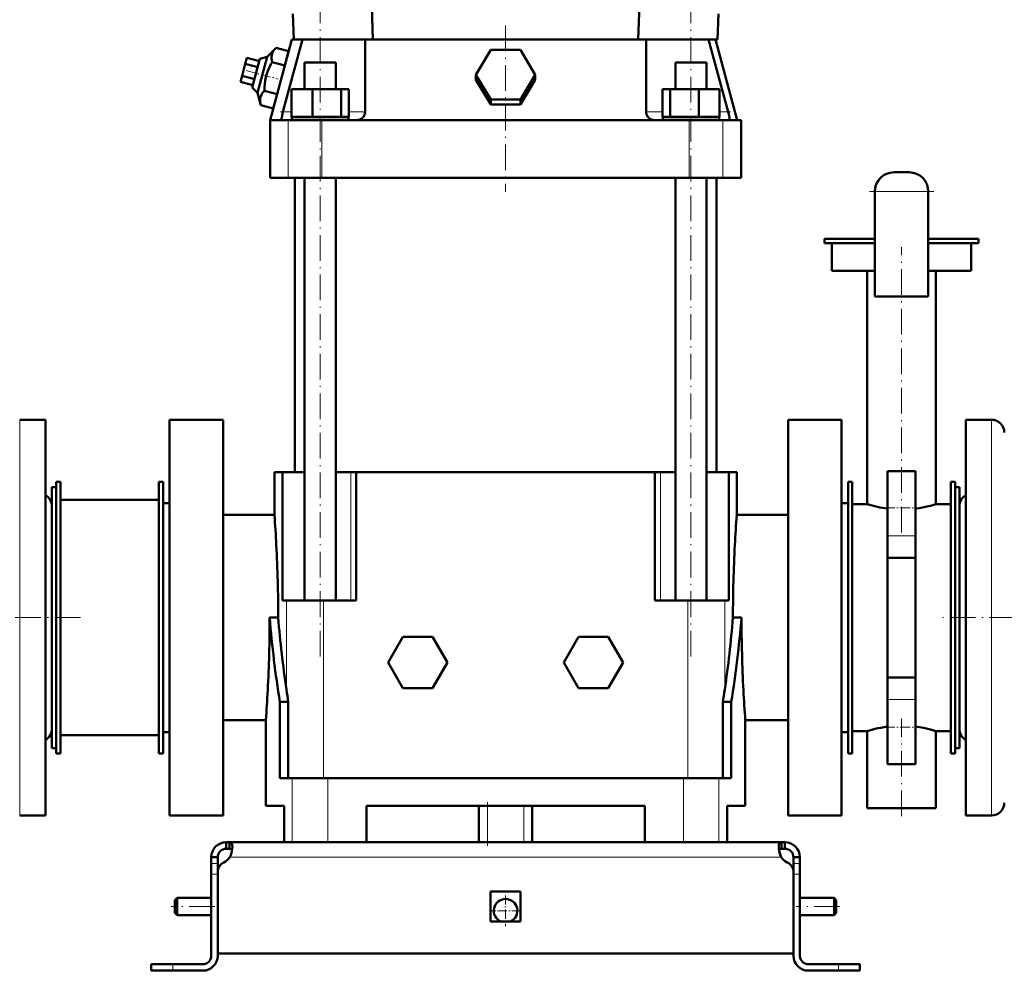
# Model space of a CAD drawing. Extents: x -1976 to 2357, y -1844 to 653.
# Tile 51 of 56: x 1609 to 2069, y -355 to 90. Entities that reach past the tile are written whole.
import ezdxf

# ---------------------------------------------------------------- set-up
doc = ezdxf.new("R2010")
doc.units = 0
doc.linetypes.add('DASHDOT', pattern=[18.5, 12, -3, 0.5, -3])

msp = doc.modelspace()

# ---------------------------------------------------------------- linework, layer by layer
at = {"color": 7, "lineweight": 50}
for p, q in [((1774.29, 80.82), (1767.79, 268.82)), ((1898.29, 80.82), (1904.79, 268.82)), ((1737.29, 80.82), (1736.88, 92.82)), ((1935.29, 80.82), (1935.71, 92.82)), ((1736.39, 80.82), (1726.29, 43.12)), ((1732.27, 47.02), (1741.43, 80.82)), ((1736.39, 80.82), (1741.43, 80.82)), ((1741.43, 80.82), (1749.67, 80.82)), ((1749.67, 80.82), (1770.67, 80.82)), ((1770.67, 80.82), (1774.29, 80.82)), ((1770.67, 80.82), (1770.67, 47.02)), ((1808.51, 80.82), (1774.29, 80.82)), ((1808.51, 80.82), (1864.07, 80.82)), ((1898.29, 80.82), (1864.07, 80.82)), ((1898.29, 80.82), (1901.91, 80.82)), ((1901.91, 80.82), (1922.91, 80.82)), ((1901.91, 47.02), (1901.91, 80.82)), ((1922.91, 80.82), (1931.15, 80.82)), ((1931.15, 80.82), (1934.37, 80.82)), ((1931.15, 80.82), (1940.31, 47.02)), ((1944.47, 43.12), (1934.37, 80.82)), ((1935.29, 80.82), (1934.37, 80.82)), ((1724.91, 72.73), (1729.05, 76.92)), ((1734.93, 75.35), (1729.05, 76.92)), ((1734.93, 75.35), (1733.14, 68.66)), ((1822.43, 64.3), (1829.36, 75.89)), ((1829.36, 75.89), (1843.22, 75.89)), ((1843.22, 75.89), (1850.15, 64.3)), ((1714.7, 69.41), (1713.21, 63.84)), ((1715.45, 72.2), (1714.7, 69.41)), ((1720.5, 67.86), (1714.7, 69.41)), ((1721.25, 70.65), (1715.45, 72.2)), ((1721.56, 71.83), (1717.94, 58.31)), ((1720.39, 55.86), (1724.91, 72.73)), ((1721.56, 71.83), (1724.91, 72.73)), ((1733.14, 68.66), (1727.26, 70.23)), ((1742.37, 70.12), (1744.51, 70.12)), ((1742.37, 57.62), (1742.37, 70.12)), ((1744.51, 70.12), (1756.97, 70.12)), ((1756.97, 57.62), (1756.97, 70.12)), ((1915.61, 70.12), (1928.07, 70.12)), ((1915.61, 57.62), (1915.61, 70.12)), ((1928.07, 70.12), (1930.21, 70.12)), ((1930.21, 57.62), (1930.21, 70.12)), ((1733.14, 68.66), (1729.55, 55.27)), ((1713.21, 63.84), (1712.46, 61.05)), ((1718.26, 59.5), (1712.46, 61.05)), ((1719, 62.28), (1713.21, 63.84)), ((1829.36, 52.7), (1822.43, 64.3)), ((1822.43, 61.97), (1822.43, 64.3)), ((1829.36, 50.38), (1822.43, 61.97)), ((1850.15, 64.3), (1843.22, 52.7)), ((1850.15, 61.97), (1843.22, 50.38)), ((1850.15, 61.97), (1850.15, 64.3)), ((1720.39, 55.86), (1717.94, 58.31)), ((1721.88, 50.16), (1720.39, 55.86)), ((1729.55, 55.27), (1723.67, 56.85)), ((1729.55, 55.27), (1727.76, 48.58)), ((1736.29, 57.62), (1746.08, 57.62)), ((1736.29, 44.62), (1736.29, 57.62)), ((1746.08, 44.62), (1746.08, 57.62)), ((1746.08, 57.62), (1759.47, 57.62)), ((1759.47, 44.62), (1759.47, 57.62)), ((1759.47, 57.62), (1763.06, 57.62)), ((1763.06, 44.62), (1763.06, 57.62)), ((1909.53, 57.62), (1913.11, 57.62)), ((1909.53, 44.62), (1909.53, 57.62)), ((1913.11, 57.62), (1926.5, 57.62)), ((1913.11, 44.62), (1913.11, 57.62)), ((1926.5, 57.62), (1936.3, 57.62)), ((1926.5, 44.62), (1926.5, 57.62)), ((1936.3, 44.62), (1936.3, 57.62)), ((1843.22, 52.7), (1829.36, 52.7)), ((1829.36, 50.38), (1829.36, 52.7)), ((1843.22, 50.38), (1843.22, 52.7)), ((1727.76, 48.58), (1721.88, 50.16)), ((1843.22, 50.38), (1829.36, 50.38)), ((1731.82, 43.12), (1726.29, 43.12)), ((1726.29, 43.12), (1726.29, 16.12)), ((1731.7, 44.26), (1731.68, 44.15)), ((1734.74, 43.12), (1731.82, 43.12)), ((1750.46, 43.12), (1734.74, 43.12)), ((1746.08, 44.62), (1736.29, 44.62)), ((1749.67, 44.42), (1736.47, 44.42)), ((1736.47, 43.12), (1736.47, 44.42)), ((1742.37, 44.42), (1742.37, 44.62)), ((1759.47, 44.62), (1746.08, 44.62)), ((1762.87, 44.42), (1749.67, 44.42)), ((1766.77, 43.12), (1750.46, 43.12)), ((1756.97, 44.42), (1756.97, 44.62)), ((1763.06, 44.62), (1759.47, 44.62)), ((1762.87, 43.12), (1762.87, 44.42)), ((1905.81, 43.12), (1766.77, 43.12)), ((1769.41, 44.15), (1769.53, 44.26)), ((1903.05, 44.26), (1903.17, 44.15)), ((1922.12, 43.12), (1905.81, 43.12)), ((1913.11, 44.62), (1909.53, 44.62)), ((1936.11, 44.42), (1909.71, 44.42)), ((1909.71, 43.12), (1909.71, 44.42)), ((1926.5, 44.62), (1913.11, 44.62)), ((1915.61, 44.42), (1915.61, 44.62)), ((1937.84, 43.12), (1922.12, 43.12)), ((1936.3, 44.62), (1926.5, 44.62)), ((1930.21, 44.42), (1930.21, 44.62)), ((1936.11, 44.42), (1936.11, 43.12)), ((1940.76, 43.12), (1937.84, 43.12)), ((1944.47, 43.12), (1940.76, 43.12)), ((1940.9, 44.15), (1940.89, 44.26)), ((1946.29, 43.12), (1944.47, 43.12)), ((1946.29, 43.12), (1946.29, 16.12)), ((2017.79, 18.73), (2024.79, 18.73)), ((1734.74, 16.12), (1726.29, 16.12)), ((1750.46, 16.12), (1734.74, 16.12)), ((1737.79, 16.12), (1737.79, -121.38)), ((1742.37, -181.38), (1742.37, 16.12)), ((1922.12, 16.12), (1750.46, 16.12)), ((1756.97, -181.38), (1756.97, 16.12)), ((1915.61, -181.38), (1915.61, 16.12)), ((1937.84, 16.12), (1922.12, 16.12)), ((1930.21, -181.38), (1930.21, 16.12)), ((1934.79, -121.38), (1934.79, 16.12)), ((1946.29, 16.12), (1937.84, 16.12)), ((2008.79, 9.73), (2008.79, -39.27)), ((2033.79, 9.73), (2033.79, -39.27)), ((2008.79, -12.38), (1985.29, -12.38)), ((1985.29, -14.38), (1985.29, -12.38)), ((2057.29, -12.38), (2033.79, -12.38)), ((2057.29, -14.38), (2057.29, -12.38)), ((2008.79, -14.38), (1985.29, -14.38)), ((1988.79, -27.38), (1988.79, -14.38)), ((2057.29, -14.38), (2033.79, -14.38)), ((2053.79, -27.38), (2053.79, -14.38)), ((2008.79, -27.38), (1988.79, -27.38)), ((2005.29, -136.38), (2005.29, -27.38)), ((2053.79, -27.38), (2033.79, -27.38)), ((2037.29, -136.38), (2037.29, -27.38)), ((2008.79, -39.27), (2033.79, -39.27)), ((1621.29, -96.88), (1609.29, -96.88)), ((1621.29, -96.88), (1621.29, -145.04)), ((1679.29, -96.88), (1679.29, -189.38)), ((1679.29, -96.88), (1704.29, -96.88)), ((1704.29, -96.88), (1704.29, -189.38)), ((1968.29, -189.38), (1968.29, -96.88)), ((1993.29, -96.88), (1968.29, -96.88)), ((1993.29, -189.38), (1993.29, -96.88)), ((2051.29, -233.73), (2051.29, -96.88)), ((2051.29, -96.88), (2063.29, -96.88)), ((1728.29, -121.38), (1732.06, -121.38)), ((1728.29, -121.38), (1728.29, -141.38)), ((1742.37, -121.38), (1732.06, -121.38)), ((1732.06, -181.38), (1732.06, -121.38)), ((1763.95, -121.38), (1756.97, -121.38)), ((1766.51, -121.38), (1763.95, -121.38)), ((1766.51, -181.38), (1766.51, -121.38)), ((1766.51, -121.38), (1900.24, -121.38)), ((1900.24, -121.38), (1906.07, -121.38)), ((1906.07, -181.38), (1906.07, -121.38)), ((1908.64, -121.38), (1906.07, -121.38)), ((1915.61, -121.38), (1908.64, -121.38)), ((1940.52, -121.38), (1930.21, -121.38)), ((1940.52, -181.38), (1940.52, -121.38)), ((1940.52, -121.38), (1944.29, -121.38)), ((1944.29, -141.38), (1944.29, -121.38)), ((2014.79, -151.12), (2014.79, -120.88)), ((2014.79, -120.88), (2027.79, -120.88)), ((2027.79, -151.12), (2027.79, -120.88)), ((1624.29, -218.63), (1624.29, -128.38)), ((1624.29, -128.38), (1626.29, -128.38)), ((1626.29, -125.88), (1628.29, -125.88)), ((1626.29, -252.88), (1626.29, -125.88)), ((1628.29, -252.88), (1628.29, -125.88)), ((1674.29, -125.88), (1676.29, -125.88)), ((1674.29, -252.88), (1674.29, -125.88)), ((1676.29, -252.88), (1676.29, -125.88)), ((1998.29, -125.88), (1996.29, -125.88)), ((1996.29, -125.88), (1996.29, -252.88)), ((1998.29, -125.88), (1998.29, -252.88)), ((2046.29, -125.88), (2044.29, -125.88)), ((2044.29, -125.88), (2044.29, -252.88)), ((2046.29, -125.88), (2046.29, -252.88)), ((2046.29, -128.38), (2046.29, -160.14)), ((2048.29, -128.38), (2046.29, -128.38)), ((2048.29, -128.38), (2048.29, -160.14)), ((1628.29, -244.38), (1628.29, -134.38)), ((1628.29, -134.38), (1674.29, -134.38)), ((1679.29, -135.88), (1676.29, -135.88)), ((1676.29, -135.88), (1676.29, -242.88)), ((1996.29, -135.88), (1993.29, -135.88)), ((1998.29, -136.38), (2005.29, -136.38)), ((1998.29, -136.38), (1998.29, -242.38)), ((2037.29, -136.38), (2044.29, -136.38)), ((2048.29, -214.31), (2048.29, -137.38)), ((1728.29, -141.38), (1704.29, -141.38)), ((1968.29, -141.38), (1944.29, -141.38)), ((1621.29, -145.04), (1621.29, -281.88)), ((2014.79, -151.12), (2014.79, -161.38)), ((2027.79, -151.12), (2027.79, -161.38)), ((2046.29, -160.14), (2046.29, -250.38)), ((2048.29, -160.14), (2048.29, -250.38)), ((2027.79, -161.38), (2014.79, -161.38)), ((2014.79, -161.38), (2014.79, -217.39)), ((2027.79, -161.38), (2027.79, -217.39)), ((1733.9, -181.38), (1732.06, -181.38)), ((1751.19, -181.38), (1733.9, -181.38)), ((1766.51, -181.38), (1751.19, -181.38)), ((1921.39, -181.38), (1906.07, -181.38)), ((1938.68, -181.38), (1921.39, -181.38)), ((1940.52, -181.38), (1938.68, -181.38)), ((1679.29, -189.38), (1679.29, -281.88)), ((1704.29, -189.38), (1704.29, -281.88)), ((1726.06, -189.38), (1726.08, -189.38)), ((1729.48, -189.38), (1726.08, -189.38)), ((1729.48, -189.38), (1730.07, -189.42)), ((1730.07, -189.42), (1730.07, -189.38)), ((1942.51, -189.38), (1942.51, -189.42)), ((1942.51, -189.42), (1943.11, -189.38)), ((1943.11, -189.38), (1946.5, -189.38)), ((1946.5, -189.38), (1946.52, -189.38)), ((1968.29, -281.88), (1968.29, -189.38)), ((1993.29, -281.88), (1993.29, -189.38)), ((1788.36, -198.38), (1781.43, -210.38)), ((1802.22, -198.38), (1788.36, -198.38)), ((1809.15, -210.38), (1802.22, -198.38)), ((1863.43, -210.38), (1870.36, -198.38)), ((1870.36, -198.38), (1884.22, -198.38)), ((1884.22, -198.38), (1891.15, -210.38)), ((1781.43, -210.38), (1788.36, -222.38)), ((1802.22, -222.38), (1809.15, -210.38)), ((1870.36, -222.38), (1863.43, -210.38)), ((1891.15, -210.38), (1884.22, -222.38)), ((2048.29, -241.38), (2048.29, -214.31)), ((1624.29, -250.38), (1624.29, -218.63)), ((2027.79, -217.39), (2014.79, -217.39)), ((2014.79, -217.39), (2014.79, -227.65)), ((2027.79, -217.39), (2027.79, -227.65)), ((1788.36, -222.38), (1802.22, -222.38)), ((1884.22, -222.38), (1870.36, -222.38)), ((1730.82, -264.38), (1730.82, -228.82)), ((1734.78, -228.82), (1730.82, -228.82)), ((1734.78, -264.38), (1734.78, -228.82)), ((1937.8, -264.38), (1937.8, -228.82)), ((1937.8, -228.82), (1941.76, -228.82)), ((1941.76, -264.38), (1941.76, -228.82)), ((2014.79, -257.88), (2014.79, -227.65)), ((2027.79, -257.88), (2027.79, -227.65)), ((2051.29, -281.88), (2051.29, -233.73)), ((1704.29, -237.38), (1724.29, -237.38)), ((1724.29, -277.38), (1724.29, -237.38)), ((1948.29, -237.38), (1968.29, -237.38)), ((1948.29, -277.38), (1948.29, -237.38)), ((1676.29, -242.88), (1679.29, -242.88)), ((1993.29, -242.88), (1996.29, -242.88)), ((2005.29, -242.38), (1998.29, -242.38)), ((2005.29, -242.38), (2005.64, -242.28)), ((2005.29, -278.38), (2005.29, -242.38)), ((2044.29, -242.38), (2037.29, -242.38)), ((2037.29, -278.38), (2037.29, -242.38)), ((1674.29, -244.38), (1628.29, -244.38)), ((1624.29, -250.38), (1626.29, -250.38)), ((1626.29, -252.88), (1628.29, -252.88)), ((1674.29, -252.88), (1676.29, -252.88)), ((1998.29, -252.88), (1996.29, -252.88)), ((2046.29, -252.88), (2044.29, -252.88)), ((2048.29, -250.38), (2046.29, -250.38)), ((2014.79, -257.88), (2027.79, -257.88)), ((1730.82, -264.38), (1736.64, -264.38)), ((1736.64, -264.38), (1753.24, -264.38)), ((1753.24, -264.38), (1919.34, -264.38)), ((1919.34, -264.38), (1935.94, -264.38)), ((1935.94, -264.38), (1941.76, -264.38)), ((1732.8, -277.38), (1724.29, -277.38)), ((1732.8, -277.38), (1732.8, -294.38)), ((1771.29, -294.38), (1771.29, -277.38)), ((1901.29, -277.38), (1771.29, -277.38)), ((1823.79, -294.38), (1823.79, -277.38)), ((1848.79, -294.38), (1848.79, -277.38)), ((1901.29, -277.38), (1901.29, -294.38)), ((1939.78, -277.38), (1939.78, -294.38)), ((1948.29, -277.38), (1939.78, -277.38)), ((1939.78, -294.38), (1939.78, -277.38)), ((2005.64, -278.38), (2005.29, -278.38)), ((2021.29, -278.38), (2005.64, -278.38)), ((2037.29, -278.38), (2021.29, -278.38)), ((1621.29, -281.88), (1609.29, -281.88)), ((1679.29, -281.88), (1704.29, -281.88)), ((1993.29, -281.88), (1968.29, -281.88)), ((2051.29, -281.88), (2063.29, -281.88)), ((1705.79, -294.38), (1707.33, -294.38)), ((1705.79, -294.38), (1705.79, -297.38)), ((1707.33, -294.38), (1707.33, -297.38)), ((1707.33, -294.38), (1836.29, -294.38)), ((1736.64, -294.38), (1732.8, -294.38)), ((1753.24, -294.38), (1736.64, -294.38)), ((1771.29, -294.38), (1753.24, -294.38)), ((1965.26, -294.38), (1836.29, -294.38)), ((1919.34, -294.38), (1901.29, -294.38)), ((1935.94, -294.38), (1919.34, -294.38)), ((1939.78, -294.38), (1935.94, -294.38)), ((1965.26, -294.38), (1965.26, -297.38)), ((1966.79, -294.38), (1965.26, -294.38)), ((1966.79, -294.38), (1966.79, -297.38)), ((1705.79, -297.38), (1707.33, -297.38)), ((1966.79, -297.38), (1965.26, -297.38)), ((1698.79, -301.38), (1701.79, -301.38)), ((1698.79, -301.38), (1698.79, -304.35)), ((1701.79, -304.35), (1701.79, -301.38)), ((1970.79, -301.38), (1970.79, -304.35)), ((1973.79, -301.38), (1970.79, -301.38)), ((1973.79, -301.38), (1973.79, -304.35)), ((1698.79, -304.35), (1698.79, -309.27)), ((1701.79, -304.35), (1701.79, -308.3)), ((1970.79, -304.35), (1970.79, -309.27)), ((1973.79, -304.35), (1973.79, -309.27)), ((1698.79, -347.38), (1698.79, -309.27)), ((1701.79, -346.38), (1701.79, -308.31)), ((1701.79, -347.38), (1701.79, -309.27)), ((1970.79, -308.31), (1970.79, -346.38)), ((1970.79, -347.38), (1970.79, -309.27)), ((1973.79, -309.27), (1973.79, -347.38)), ((1829.29, -317.38), (1836.29, -317.38)), ((1829.29, -317.38), (1829.29, -331.38)), ((1836.29, -317.38), (1843.29, -317.38)), ((1843.29, -317.38), (1843.29, -331.38)), ((1681.79, -321.38), (1682.79, -320.38)), ((1681.79, -321.38), (1681.79, -324.38)), ((1682.79, -320.38), (1682.79, -324.38)), ((1698.79, -320.38), (1682.79, -320.38)), ((1989.79, -320.38), (1973.79, -320.38)), ((1989.79, -320.38), (1989.79, -324.38)), ((1990.79, -321.38), (1989.79, -320.38)), ((1990.79, -321.38), (1990.79, -324.38)), ((1681.79, -324.38), (1681.79, -327.38)), ((1682.79, -324.38), (1682.79, -328.38)), ((1989.79, -324.38), (1989.79, -328.38)), ((1990.79, -324.38), (1990.79, -327.38)), ((1681.79, -327.38), (1682.79, -328.38)), ((1698.79, -328.38), (1682.79, -328.38)), ((1989.79, -328.38), (1973.79, -328.38)), ((1990.79, -327.38), (1989.79, -328.38)), ((1829.29, -331.38), (1836.29, -331.38)), ((1836.29, -331.38), (1843.29, -331.38)), ((1836.29, -346.38), (1701.79, -346.38)), ((1836.29, -346.38), (1970.79, -346.38)), ((1680.79, -351.38), (1670.79, -351.38)), ((1670.79, -351.38), (1670.79, -354.38)), ((1694.79, -351.38), (1680.79, -351.38)), ((1977.79, -351.38), (1991.79, -351.38)), ((1991.79, -351.38), (2001.79, -351.38)), ((2001.79, -351.38), (2001.79, -354.38)), ((1680.79, -354.38), (1670.79, -354.38)), ((1680.79, -354.38), (1694.79, -354.38)), ((1991.79, -354.38), (1977.79, -354.38)), ((1991.79, -354.38), (2001.79, -354.38))]:
    msp.add_line(p, q, dxfattribs=at)
at = {"color": 7, "linetype": 'DASHDOT', "lineweight": 18}
for p, q in [((1749.67, -207.6), (1749.67, 107.04)), ((1922.91, -207.6), (1922.91, 107.04)), ((1836.29, 87.29), (1836.29, 9.65)), ((2036.29, 9.73), (2006.29, 9.73)), ((2021.29, -149.55), (2021.29, -16.28)), ((1637.69, -189.38), (1476.89, -189.38)), ((2148.36, -189.38), (2039.19, -189.38)), ((2021.29, -282.19), (2021.29, -236.52)), ((1827.79, -296.08), (1827.79, -275.68)), ((1700.49, -324.38), (1680.09, -324.38)), ((1992.49, -324.38), (1972.09, -324.38))]:
    msp.add_line(p, q, dxfattribs=at)
at = {"color": 7, "lineweight": 18}
for p, q in [((1749.67, 70.12), (1749.67, 80.82)), ((1922.91, 70.12), (1922.91, 80.82)), ((1736.29, 47.02), (1732.27, 47.02)), ((1770.67, 47.02), (1763.06, 47.02)), ((1909.53, 47.02), (1901.91, 47.02)), ((1940.31, 47.02), (1936.3, 47.02)), ((1734.74, 43.12), (1734.74, 16.12)), ((1750.46, 43.12), (1750.46, 16.12)), ((1922.12, 43.12), (1922.12, 16.12)), ((1937.84, 43.12), (1937.84, 16.12)), ((2008.79, 9.73), (2033.79, 9.73)), ((1609.29, -96.88), (1609.29, -145.04)), ((2063.29, -233.73), (2063.29, -96.88)), ((1763.95, -121.38), (1763.95, -181.38)), ((1908.64, -181.38), (1908.64, -121.38)), ((1609.29, -145.04), (1609.29, -281.88)), ((2014.79, -151.12), (2027.79, -151.12)), ((1733.9, -181.38), (1733.9, -223.01)), ((1751.19, -181.38), (1751.19, -264.38)), ((1921.39, -181.38), (1921.39, -264.38)), ((1938.68, -181.38), (1938.68, -223.01)), ((2014.79, -227.65), (2027.79, -227.65)), ((2063.29, -281.88), (2063.29, -233.73)), ((1736.64, -264.38), (1736.64, -294.38)), ((1753.24, -294.38), (1753.24, -264.38)), ((1919.34, -264.38), (1919.34, -294.38)), ((1935.94, -264.38), (1935.94, -294.38)), ((1827.79, -294.38), (1827.79, -277.38)), ((1844.79, -294.38), (1844.79, -277.38)), ((1707.46, -301.38), (1836.29, -301.38)), ((1965.12, -301.38), (1836.29, -301.38)), ((1698.79, -304.35), (1701.79, -304.35)), ((1973.79, -304.35), (1970.79, -304.35)), ((1698.79, -309.27), (1701.79, -309.27)), ((1973.79, -309.27), (1970.79, -309.27)), ((1680.79, -351.38), (1680.79, -354.38)), ((1991.79, -351.38), (1991.79, -354.38))]:
    msp.add_line(p, q, dxfattribs=at)
at = {"color": 7, "linetype": 'DASHDOT', "lineweight": 18, "ltscale": 0.386472}
msp.add_line((1715.13, 66.31), (1730.06, 62.31), dxfattribs=at)
at = {"color": 7, "linetype": 'DASHDOT', "lineweight": 18, "ltscale": 0.139249}
msp.add_line((1736.75, 47.02), (1731.18, 47.02), dxfattribs=at)
at = {"color": 7, "linetype": 'DASHDOT', "lineweight": 18, "ltscale": 0.139313}
msp.add_line((1941.4, 47.02), (1935.83, 47.02), dxfattribs=at)
at = {"color": 7, "linetype": 'DASHDOT', "lineweight": 18, "ltscale": 0.390002}
for p, q in [((2013.49, -138.12), (2029.09, -138.12)), ((2013.49, -240.65), (2029.09, -240.65))]:
    msp.add_line(p, q, dxfattribs=at)
at = {"color": 7, "linetype": 'DASHDOT', "lineweight": 18, "ltscale": 0.090015}
for p, q in [((1702.09, -309.27), (1698.49, -309.27)), ((1974.09, -309.27), (1970.49, -309.27)), ((1991.79, -351.08), (1991.79, -354.68))]:
    msp.add_line(p, q, dxfattribs=at)
at = {"color": 7, "linetype": 'DASHDOT', "lineweight": 18, "ltscale": 0.3575}
msp.add_line((1836.29, -319.23), (1836.29, -333.53), dxfattribs=at)
at = {"color": 7, "linetype": 'DASHDOT', "lineweight": 18, "ltscale": 0.357501}
msp.add_line((1843.44, -326.38), (1829.14, -326.38), dxfattribs=at)
at = {"color": 7, "linetype": 'DASHDOT', "lineweight": 18, "ltscale": 0.089999}
msp.add_line((1680.79, -354.68), (1680.79, -351.08), dxfattribs=at)
at = {"color": 7, "lineweight": 50}
for points in [[(1729.05, 76.92), (1728.59, 76.42), (1728.18, 75.92), (1727.87, 75.48), (1727.61, 75.03), (1727.28, 74.3), (1727.06, 73.54), (1726.96, 72.75), (1726.97, 71.92), (1727.07, 71.1), (1727.26, 70.23)], [(1727.26, 70.23), (1726.67, 69.2), (1726.13, 68.18), (1725.66, 67.2), (1725.25, 66.22), (1724.71, 64.72), (1724.29, 63.2), (1723.98, 61.65), (1723.78, 60.04), (1723.69, 58.48), (1723.67, 56.85)], [(1723.67, 56.85), (1723.21, 56.35), (1722.8, 55.85), (1722.49, 55.4), (1722.23, 54.96), (1721.9, 54.23), (1721.68, 53.47), (1721.58, 52.68), (1721.59, 51.84), (1721.69, 51.02), (1721.88, 50.16)], [(1732.27, 47.02), (1731.86, 45.3), (1731.7, 44.26)], [(1940.89, 44.26), (1940.72, 45.29), (1940.31, 47.02)], [(1731.68, 44.15), (1731.65, 43.72), (1731.67, 43.38), (1731.71, 43.2), (1731.75, 43.15), (1731.82, 43.12)], [(1940.76, 43.12), (1940.81, 43.13), (1940.84, 43.16), (1940.88, 43.22), (1940.92, 43.45), (1940.93, 43.66), (1940.9, 44.15)], [(2027.79, -138.44), (2029.5, -138.19), (2031.11, -137.91), (2033.06, -137.5), (2034.74, -137.1), (2035.89, -136.79), (2037.29, -136.38)], [(2005.64, -242.28), (2007.46, -241.77), (2008.83, -241.42), (2010.15, -241.12), (2011.6, -240.83), (2013.15, -240.56), (2014.79, -240.33)], [(2035.49, -241.87), (2032.99, -241.25), (2031.48, -240.93), (2029.69, -240.61), (2027.79, -240.33)], [(1707.33, -294.38), (1707.58, -294.4), (1707.81, -294.46), (1708.08, -294.61), (1708.29, -294.84), (1708.46, -295.15), (1708.55, -295.44), (1708.62, -295.77), (1708.67, -296.53)], [(1965.26, -294.38), (1965, -294.4), (1964.77, -294.46), (1964.51, -294.61), (1964.29, -294.84), (1964.13, -295.15), (1964.03, -295.44), (1963.97, -295.77), (1963.91, -296.53)], [(1707.33, -297.38), (1707.62, -297.4), (1707.87, -297.44), (1708.16, -297.56), (1708.39, -297.73), (1708.54, -297.97)], [(1708.67, -296.53), (1708.62, -297.41), (1708.47, -298.37), (1708.23, -299.36), (1707.91, -300.36), (1707.46, -301.38)], [(1963.91, -296.53), (1963.96, -297.41), (1964.11, -298.37), (1964.35, -299.36), (1964.68, -300.36), (1965.12, -301.38)], [(1965.26, -297.38), (1964.97, -297.4), (1964.71, -297.44), (1964.42, -297.56), (1964.2, -297.73), (1964.04, -297.97)], [(1964.04, -297.97), (1964.2, -297.73), (1964.42, -297.56), (1964.71, -297.44), (1964.97, -297.4), (1965.26, -297.38)], [(1965.12, -301.38), (1964.64, -300.26), (1964.28, -299.1), (1964.04, -297.97)]]:
    msp.add_lwpolyline(points, dxfattribs=at)
for centre, radius, start, end in [((1766.77, 47.02), 3.9, 315, 360), ((1905.81, 47.02), 3.9, 180, 225), ((1766.77, 47.02), 3.9, 270, 312.6376), ((1905.81, 47.02), 3.9, 227.3624, 270), ((2017.79, 9.73), 9, 90, 180), ((2024.79, 9.73), 9, 360, 90), ((2063.29, -102.88), 6, 0, 90), ((1618.29, -137.38), 6, 0, 60), ((2054.29, -137.38), 6, 120, 180), ((2023.33, -76.82), 62.24, 253.1528, 257.6122), ((2021.84, -83.52), 55.37, 257.6274, 262.6845), ((1075.74, -189.73), 654.34, 3.00366, 4.23717), ((2596.88, -189.73), 654.38, 175.76287, 176.99632), ((1082.27, -189.41), 647.8, 0.00198, 3.00533), ((2590.31, -189.41), 647.8, 176.99468, 179.99802), ((1074.26, -189.36), 651.81, 357.01317, 359.99806), ((2261.14, -145.01), 536.9, 184.7407, 188.9806), ((2266.97, -145.17), 538.72, 184.7121, 188.3082), ((1405.61, -145.17), 538.72, 351.6918, 355.2879), ((1411.44, -145.01), 536.9, 351.0194, 355.2593), ((2598.33, -189.36), 651.8, 180.00195, 182.98684), ((1067.73, -189.04), 658.34, 355.78877, 357.01477), ((2276.78, -143.83), 548.62, 188.2988, 188.9124), ((1395.92, -143.85), 548.5, 351.0876, 351.7014), ((2604.82, -189.04), 658.3, 182.9852, 184.21126), ((1618.29, -241.38), 6, 300, 360), ((2018.61, -304.25), 64.62, 73.1926, 74.8571), ((2054.29, -241.38), 6, 180, 240), ((2063.29, -275.88), 6, 270, 360), ((1705.79, -301.38), 7, 90, 180), ((1966.79, -301.38), 7, 360, 90), ((1705.79, -301.38), 4, 90, 180), ((1966.79, -301.38), 4, 360, 90), ((1701.67, -297.46), 7, 295.2697, 325.8717), ((1970.91, -297.46), 7, 214.1283, 244.7303), ((1706.79, -308.31), 5, 115.2697, 180), ((1965.79, -308.31), 5, 0, 64.7303), ((1836.29, -326.38), 5.5, 294.6199, 245.3965), ((1694.79, -347.38), 7, 270, 0), ((1694.79, -347.38), 4, 270, 0), ((1977.79, -347.38), 7, 180, 270), ((1977.79, -347.38), 4, 180, 270)]:
    msp.add_arc(centre, radius, start, end, dxfattribs=at)

doc.saveas('drawing.dxf')
